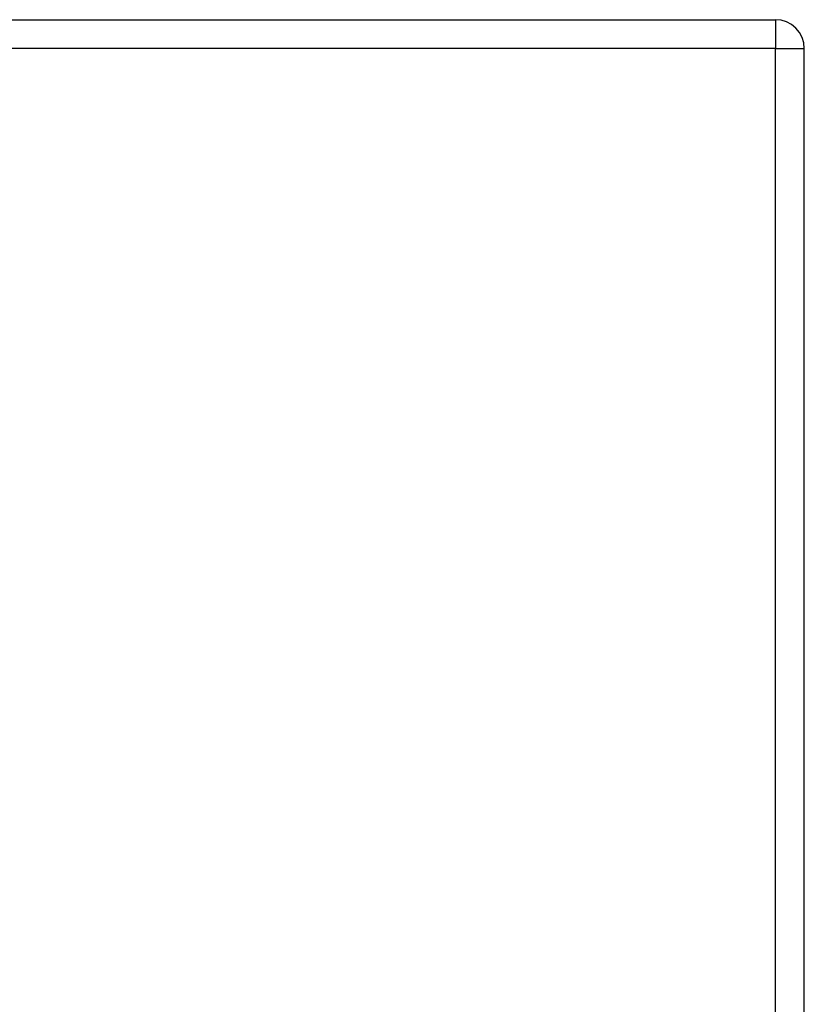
# Model space of a CAD drawing. Header units: inches. Extents: x 11 to 342, y 26 to 169.
# Tile 110 of 149: x 180.31 to 182.99, y 108.6 to 111.96. Entities that reach past the tile are written whole.
import ezdxf

# ---------------------------------------------------------------- set-up
doc = ezdxf.new("R2010")
doc.units = ezdxf.units.IN
doc.header["$MEASUREMENT"] = 0
doc.layers.add('Visible Edges(ANSI)', color=7, linetype='Continuous', lineweight=25)
doc.layers.add('Visible Tangent Edges(ANSI)', color=7, linetype='Continuous', lineweight=25)

msp = doc.modelspace()

# ---------------------------------------------------------------- linework, layer by layer
at = {"layer": 'Visible Edges(ANSI)'}
for p, q in [((111.2868, 111.9619), (182.8918, 111.9619)), ((182.9908, 85.1429), (182.9908, 111.8629))]:
    msp.add_line(p, q, dxfattribs=at)
msp.add_arc((182.8918, 111.8629), 0.099, 0, 90, dxfattribs=at)
at = {"layer": 'Visible Tangent Edges(ANSI)'}
for p, q in [((182.8918, 111.9619), (182.8918, 111.8629)), ((182.8918, 111.8629), (111.2868, 111.8629)), ((182.8918, 111.8629), (182.9908, 111.8629)), ((182.8918, 85.1429), (182.8918, 111.8629))]:
    msp.add_line(p, q, dxfattribs=at)

doc.saveas('drawing.dxf')
